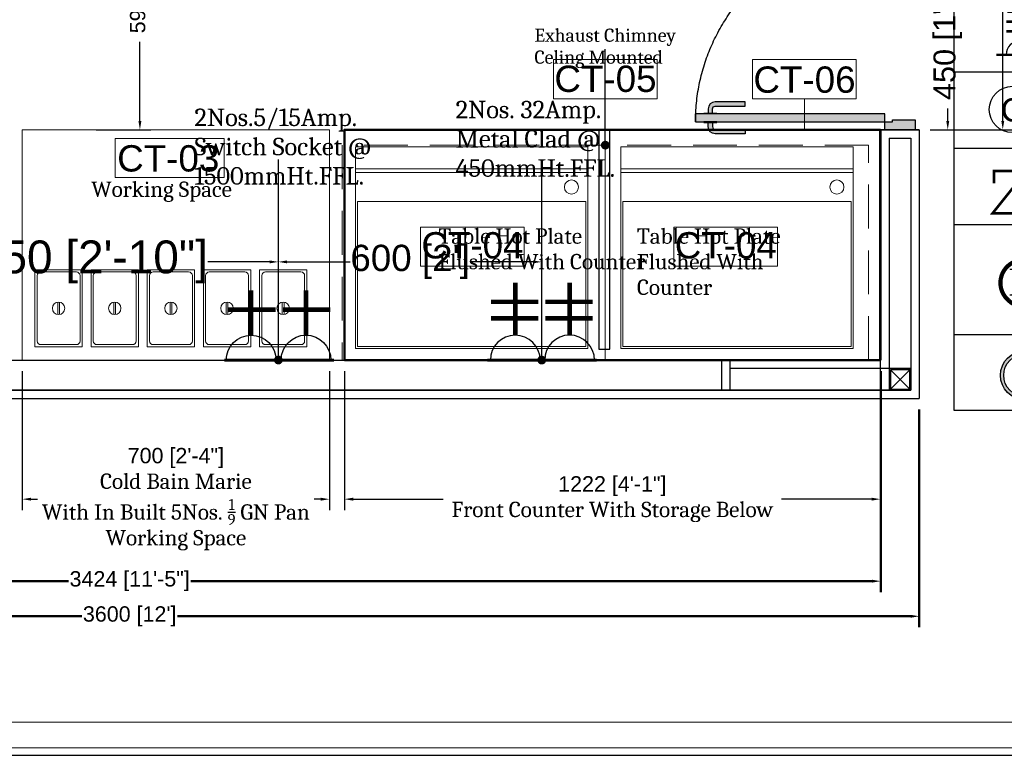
# Model space of a CAD drawing. Header units: millimetres. Extents: x 3049432 to 3056260, y -523040 to -519747.
# Tile 2 of 4: x 3051722 to 3053967, y -523040 to -521362. Entities that reach past the tile are written whole.
import ezdxf

# ---------------------------------------------------------------- set-up
doc = ezdxf.new("R2010")
doc.units = ezdxf.units.MM
doc.header["$LTSCALE"] = 1000
doc.header["$MEASUREMENT"] = 0
doc.header["$PDMODE"] = 3
doc.header["$PDSIZE"] = -1
doc.linetypes.add('DASHED', pattern=[0.75, 0.5, -0.25])
doc.linetypes.add('xKAM-A-Pit building-LVL 01$0$HIDDEN2', pattern=[4.762499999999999, 3.175, -1.5875])
doc.layers.get('0').update_dxf_attribs({"linetype": 'CONTINUOUS'})
doc.layers.get('Defpoints').update_dxf_attribs({"linetype": 'CONTINUOUS'})
for name, color, linetype in [('ELECTRICAL', 7, 'CONTINUOUS'), ('Equipment Name', 7, 'CONTINUOUS'), ('Exhaut Hoods', 222, 'CONTINUOUS'), ('frame', 1, 'CONTINUOUS'), ('FURN', 34, 'CONTINUOUS'), ('plan', 5, 'CONTINUOUS')]:
    doc.layers.add(name, color=color, linetype=linetype)
for name, color, linetype, lineweight in [('Equip No.', 1, 'CONTINUOUS', 15), ('Equip Top Counter', 32, 'CONTINUOUS', 50), ('Equipment', 5, 'CONTINUOUS', 0)]:
    doc.layers.add(name, color=color, linetype=linetype, lineweight=lineweight)
doc.styles.add('ARAIL', font='arial.ttf')
doc.styles.add('Arial', font='arial.ttf')
doc.styles.add('ROMC', font='dutch.ttf')
doc.styles.get("Standard").update_dxf_attribs({"font": 'arial.ttf'})
doc.styles.add('TXT1', font='times.ttf')
doc.dimstyles.new('TFS-Dim', dxfattribs={"dimtxt": 75, "dimasz": 20, "dimexe": 25, "dimexo": 25, "dimgap": 5, "dimtad": 0, "dimdec": 0, "dimzin": 0, "dimdsep": 46, "dimtxsty": 'Standard', "dimcen": 0.09, "dimclrd": 8, "dimclre": 8, "dimadec": 0, "dimazin": 0, "dimtfac": 1, "dimtdec": 0, "dimtofl": 0, "dimtmove": 0, "dimatfit": 3, "dimldrblk": 'DOT', "dimfxl": 1, "dimtolj": 1, "dimtzin": 0, "dimlwd": -1, "dimlwe": -1, "dimarcsym": 0})

# ---------------------------------------------------------------- blocks, each defined once
blk = doc.blocks.new('*D37')
at = {"layer": 'Defpoints', "color": 0, "transparency": 16777216}
for p in [(3053684.168552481, -521791.6509652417), (3052462.615631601, -522138.3045103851), (3053684.168552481, -522455.4997662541)]:
    blk.add_point(p, dxfattribs=at)
at = {"layer": 'Equipment Name', "color": 8, "transparency": 16777216}
for p, q in [((3053684.168552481, -521816.6509652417), (3053684.168552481, -522480.4997662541)), ((3052462.615631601, -522163.3045103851), (3052462.615631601, -522480.4997662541)), ((3052482.615631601, -522455.4997662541), (3052688.090679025, -522455.4997662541)), ((3053664.168552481, -522455.4997662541), (3053458.693505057, -522455.4997662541))]:
    blk.add_line(p, q, dxfattribs=at)
for points in [[(3052482.615631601, -522452.1664329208), (3052482.615631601, -522458.8330995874), (3052462.615631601, -522455.4997662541)], [(3053664.168552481, -522452.1664329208), (3053664.168552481, -522458.8330995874), (3053684.168552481, -522455.4997662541)]]:
    blk.add_solid(points, dxfattribs=at)
at = {"layer": 'Equipment Name', "color": 0, "transparency": 16777216, "insert": (3053073.392092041, -522455.4997662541), "char_height": 75, "width": 799.9355216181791, "attachment_point": 5}
blk.add_mtext('\\A1;{\\H0.46667x;1222 [4\'-1"]\\P\\A0;\\fCambria|b0|i0|c0|p18;Front Counter With Storage Below}', dxfattribs=at)
blk = doc.blocks.new('_Dot')
at = {"color": 0, "linetype": 'ByBlock', "lineweight": -2}
blk.add_line((-0.5, 0), (-1, 0), dxfattribs=at)
at = {"color": 0, "linetype": 'ByBlock', "const_width": 0.5}
blk.add_lwpolyline([(-0.25, 0, 1), (0.25, 0, 1)], format="xyb", close=True, dxfattribs=at)
blk = doc.blocks.new('A$C6c630e39')
at = {"layer": 'Equipment'}
for points in [[(335, -525), (335, 5), (-125, 5), (-125, -525)], [(330, -520), (330, 0), (0, 0), (0, -520)]]:
    blk.add_lwpolyline(points, close=True, dxfattribs=at)
at = {"layer": 'Equipment', "color": 250, "lineweight": 0, "ltscale": 50}
blk.add_lwpolyline([(-66.60477057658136, 5), (-75.18922727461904, 5), (-75.18922727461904, -525), (-66.60477057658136, -525)], close=True, dxfattribs=at)
blk.add_circle((-33.30238528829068, -32.43465831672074), 16.1120579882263, dxfattribs=at)
blk = doc.blocks.new('A$C088b9000')
at = {"layer": 'Equipment'}
for p, q in [((-56.04493001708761, -102.0310213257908), (-56.04493001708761, -73.96897867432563)), ((-51.95506998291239, -102.0310213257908), (-51.95506998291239, -73.96897867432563))]:
    blk.add_line(p, q, dxfattribs=at)
blk.add_lwpolyline([(-108, -176), (0, -176), (0, 0), (-108, 0)], close=True, dxfattribs=at)
blk.add_lwpolyline([(-94.47641280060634, -170.8640901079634), (-13.52358719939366, -170.8640901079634, 0.414213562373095), (-5.135909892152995, -162.4764128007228), (-5.135909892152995, -13.52358719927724, 0.414213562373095), (-13.52358719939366, -5.13590989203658), (-94.47641280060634, -5.13590989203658, 0.414213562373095), (-102.864090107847, -13.52358719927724), (-102.864090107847, -162.4764128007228, 0.414213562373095)], format="xyb", close=True, dxfattribs=at)
blk.add_circle((-54.00000000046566, -87.99999999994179), 14.17925591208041, dxfattribs=at)
blk = doc.blocks.new('*D36')
at = {"layer": 'Defpoints', "color": 0, "transparency": 16777216}
for p in [(3051728.381453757, -522138.3045103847), (3052428.592197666, -522138.3045103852), (3052428.592197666, -522455.4997662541)]:
    blk.add_point(p, dxfattribs=at)
at = {"layer": 'Equipment Name', "color": 8, "transparency": 16777216}
for p, q in [((3051728.381453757, -522163.3045103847), (3051728.381453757, -522480.4997662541)), ((3052428.592197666, -522163.3045103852), (3052428.592197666, -522480.4997662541)), ((3051748.381453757, -522455.4997662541), (3051763.184032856, -522455.4997662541)), ((3052408.592197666, -522455.4997662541), (3052393.789618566, -522455.4997662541))]:
    blk.add_line(p, q, dxfattribs=at)
for points in [[(3051748.381453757, -522452.1664329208), (3051748.381453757, -522458.8330995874), (3051728.381453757, -522455.4997662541)], [(3052408.592197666, -522452.1664329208), (3052408.592197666, -522458.8330995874), (3052428.592197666, -522455.4997662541)]]:
    blk.add_solid(points, dxfattribs=at)
at = {"layer": 'Equipment Name', "color": 0, "transparency": 16777216, "insert": (3052078.486825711, -522455.4997662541), "char_height": 75, "width": 641.7476937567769, "attachment_point": 5}
blk.add_mtext('\\A1;{\\H0.46667x;700 [2\'-4"]\\P\\fCambria|b0|i0|c0|p18;\\H0.99999x;Cold Bain Marie\\PWith In Built 5Nos. \\H0.7x;\\S1/9;\\H1.42857x; GN Pan Working Space}', dxfattribs=at)
blk = doc.blocks.new('*D153')
at = {"layer": 'Defpoints', "color": 0, "transparency": 16777216}
for p in [(3050173.168552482, -522226.3045103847), (3053773.168552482, -522226.3045103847), (3053773.168552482, -522722.5374941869)]:
    blk.add_point(p, dxfattribs=at)
at = {"layer": 'Equip Top Counter', "color": 8, "transparency": 16777216}
for p, q in [((3050173.168552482, -522251.3045103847), (3050173.168552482, -522747.5374941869)), ((3053773.168552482, -522251.3045103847), (3053773.168552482, -522747.5374941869)), ((3050193.168552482, -522722.5374941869), (3051864.158600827, -522722.5374941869)), ((3053753.168552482, -522722.5374941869), (3052082.178504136, -522722.5374941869))]:
    blk.add_line(p, q, dxfattribs=at)
for points in [[(3050193.168552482, -522719.2041608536), (3050193.168552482, -522725.8708275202), (3050173.168552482, -522722.5374941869)], [(3053753.168552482, -522719.2041608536), (3053753.168552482, -522725.8708275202), (3053773.168552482, -522722.5374941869)]]:
    blk.add_solid(points, dxfattribs=at)
at = {"layer": 'Equip Top Counter', "color": 0, "transparency": 16777216, "insert": (3051973.168552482, -522722.5374941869), "char_height": 75, "attachment_point": 5}
blk.add_mtext("\\A1;{\\H0.46667x;3600 [12']}", dxfattribs=at)
blk = doc.blocks.new('*D154')
at = {"layer": 'Defpoints', "color": 0, "transparency": 16777216}
for p in [(3050261.168552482, -522138.3045103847), (3053685.168552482, -522138.3045103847), (3053685.168552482, -522642.4180466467)]:
    blk.add_point(p, dxfattribs=at)
at = {"layer": 'Equip Top Counter', "color": 8, "transparency": 16777216}
for p, q in [((3050261.168552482, -522163.3045103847), (3050261.168552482, -522667.4180466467)), ((3053685.168552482, -522163.3045103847), (3053685.168552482, -522667.4180466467)), ((3050281.168552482, -522642.4180466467), (3051833.742285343, -522642.4180466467)), ((3053665.168552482, -522642.4180466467), (3052112.59481962, -522642.4180466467))]:
    blk.add_line(p, q, dxfattribs=at)
for points in [[(3050281.168552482, -522639.0847133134), (3050281.168552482, -522645.75137998), (3050261.168552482, -522642.4180466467)], [(3053665.168552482, -522639.0847133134), (3053665.168552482, -522645.75137998), (3053685.168552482, -522642.4180466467)]]:
    blk.add_solid(points, dxfattribs=at)
at = {"layer": 'Equip Top Counter', "color": 0, "transparency": 16777216, "insert": (3051973.168552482, -522642.4180466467), "char_height": 75, "attachment_point": 5}
blk.add_mtext('\\A1;{\\H0.46667x;3424 [11\'-5"]}', dxfattribs=at)
blk = doc.blocks.new('*D35')
at = {"layer": 'Defpoints', "color": 0, "transparency": 16777216}
for p in [(3051866.637321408, -521014.3045103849), (3051996.460044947, -521014.3045103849), (3051866.637321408, -521613.3045103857)]:
    blk.add_point(p, dxfattribs=at)
at = {"layer": 'Equipment Name', "color": 8, "transparency": 16777216}
for p, q in [((3051896.460044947, -521014.3045103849), (3052021.460044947, -521014.3045103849)), ((3051996.460044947, -521034.3045103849), (3051996.460044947, -521231.9758579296)), ((3051996.460044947, -521593.3045103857), (3051996.460044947, -521395.6331628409)), ((3051896.460044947, -521613.3045103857), (3052021.460044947, -521613.3045103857))]:
    blk.add_line(p, q, dxfattribs=at)
for points in [[(3051993.126711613, -521034.3045103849), (3051999.79337828, -521034.3045103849), (3051996.460044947, -521014.3045103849)], [(3051993.126711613, -521593.3045103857), (3051999.79337828, -521593.3045103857), (3051996.460044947, -521613.3045103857)]]:
    blk.add_solid(points, dxfattribs=at)
at = {"layer": 'Equipment Name', "color": 0, "transparency": 16777216, "insert": (3051996.460044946, -521313.804510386), "char_height": 75, "attachment_point": 5, "rotation": 90, "bg_fill": 3, "box_fill_scale": 1.25, "bg_fill_color": 256, "bg_fill_true_color": 13158600, "bg_fill_transparency": 0}
blk.add_mtext("\\A1;{\\H0.46667x;599 [2']}", dxfattribs=at)
blk = doc.blocks.new('A$C133f4806')
at = {"layer": 'FURN'}
h = blk.add_hatch(color=253, dxfattribs=at)
h.dxf.hatch_style = 1
edge = h.paths.add_edge_path()
edge.add_line((392.6512599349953, -411.5122615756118), (392.6512599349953, -402.0817607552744))
edge.add_arc((386.3642593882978, -402.0817607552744), 6.287000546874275, -1.272221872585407e-14, 89.99999999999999)
edge.add_line((386.3642593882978, -395.7947602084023), (318.1053963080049, -395.7947602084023))
edge.add_line((318.1053963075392, -395.7947602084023), (318.1053963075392, -385.9151879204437))
edge.add_line((318.1053963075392, -385.9151879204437), (386.3642593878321, -385.9151879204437))
edge.add_arc((386.3642593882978, -402.0817607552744), 16.16657283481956, 0, 90, ccw=False)
edge.add_line((402.5308322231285, -402.0817607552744), (402.5308322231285, -411.5122615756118))
edge.add_line((402.5308322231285, -411.5122615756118), (392.6512599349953, -411.5122615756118))
h.paths.add_polyline_path([(382.5231597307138, -413.3085474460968), (412.65893242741, -413.3085474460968), (412.65893242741, -411.5122615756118), (382.5231597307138, -411.5122615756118)])
h = blk.add_hatch(color=253, dxfattribs=at)
h.dxf.hatch_style = 1
h.paths.add_polyline_path([(0, -431.2714061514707), (0, -413.3085474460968), (431.2714061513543, -413.3085474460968), (431.2714061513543, -431.2714061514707)])
h = blk.add_hatch(color=253, dxfattribs=at)
h.dxf.hatch_style = 1
h.paths.add_polyline_path([(0, -431.2714061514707), (-17.96285870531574, -431.2714061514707), (-17.96285870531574, -427.229762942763), (-69.68350359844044, -427.229762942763), (-69.68350359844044, -449.6833363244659), (0, -449.6833363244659)])
h = blk.add_hatch(color=253, dxfattribs=at)
h.dxf.hatch_style = 1
edge = h.paths.add_edge_path()
edge.add_line((392.6512599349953, -433.0676920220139), (392.6512599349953, -442.4981928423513))
edge.add_arc((386.3642593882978, -442.4981928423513), 6.287000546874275, -90, 0, ccw=False)
edge.add_line((386.3642593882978, -448.7851933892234), (318.1053963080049, -448.7851933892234))
edge.add_line((318.1053963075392, -448.7851933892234), (318.1053963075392, -458.664765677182))
edge.add_line((318.1053963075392, -458.6647656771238), (386.3642593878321, -458.6647656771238))
edge.add_arc((386.3642593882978, -442.4981928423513), 16.16657283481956, -90.00000000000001, 1.272221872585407e-14)
edge.add_line((402.5308322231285, -442.4981928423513), (402.5308322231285, -433.0676920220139))
edge.add_line((402.5308322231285, -433.0676920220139), (392.6512599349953, -433.0676920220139))
h.paths.add_polyline_path([(382.5231597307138, -431.2714061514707), (412.65893242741, -431.2714061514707), (412.65893242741, -433.0676920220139), (382.5231597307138, -433.0676920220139)])
at = {"layer": 'FURN', "color": 2}
blk.add_line((-78.79473171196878, -449.6833363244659), (9.20526828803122, -449.6833363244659), dxfattribs=at)
at = {"layer": 'FURN', "color": 251, "linetype": 'xKAM-A-Pit building-LVL 01$0$HIDDEN2'}
blk.add_lwpolyline([(431.2714061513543, -431.2714061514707, 0.4142135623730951), (0, 0, 0.4142135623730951)], format="xyb", dxfattribs=at)
at = {"layer": 'FURN', "color": 251}
for points in [[(392.6512599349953, -411.5122615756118), (392.6512599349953, -402.0817607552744, 0.414213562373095), (386.3642593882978, -395.7947602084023), (318.1053963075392, -395.7947602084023), (318.1053963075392, -385.9151879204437), (386.3642593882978, -385.9151879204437, -0.4142135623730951), (402.5308322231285, -402.0817607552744), (402.5308322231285, -411.5122615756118)], [(392.6512599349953, -433.0676920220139), (392.6512599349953, -442.4981928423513, -0.414213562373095), (386.3642593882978, -448.7851933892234), (318.1053963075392, -448.7851933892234), (318.1053963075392, -458.6647656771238), (386.3642593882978, -458.6647656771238, 0.4142135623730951), (402.5308322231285, -442.4981928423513), (402.5308322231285, -433.0676920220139)]]:
    blk.add_lwpolyline(points, format="xyb", close=True, dxfattribs=at)
at = {"layer": 'FURN'}
for points in [[(0, -431.2714061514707), (0, -413.3085474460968), (431.2714061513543, -413.3085474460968), (431.2714061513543, -431.2714061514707)], [(0, -431.2714061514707), (-17.96285870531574, -431.2714061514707), (-17.96285870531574, -427.229762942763), (-69.68350359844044, -427.229762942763), (-69.68350359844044, -449.6833363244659), (0, -449.6833363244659)]]:
    blk.add_lwpolyline(points, close=True, dxfattribs=at)
at = {"layer": 'FURN', "color": 251}
for points in [[(382.5231597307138, -413.3085474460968), (412.65893242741, -413.3085474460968), (412.65893242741, -411.5122615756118), (382.5231597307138, -411.5122615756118)], [(382.5231597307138, -431.2714061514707), (412.65893242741, -431.2714061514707), (412.65893242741, -433.0676920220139), (382.5231597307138, -433.0676920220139)]]:
    blk.add_lwpolyline(points, close=True, dxfattribs=at)
blk = doc.blocks.new('*D13')
at = {"layer": 'Defpoints', "color": 0, "transparency": 16777216}
for p in [(3053685.16855248, -521163.6211740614), (3053773.168552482, -521613.3045103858)]:
    blk.add_point(p, dxfattribs=at)
at = {"layer": 'Equipment Name', "color": 8, "transparency": 16777216}
for p, q in [((3053737.98957109, -521163.6211740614), (3053862.98957109, -521163.6211740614)), ((3053837.98957109, -521183.6211740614), (3053837.98957109, -521229.2499292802)), ((3053837.98957109, -521593.3045103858), (3053837.98957109, -521547.675755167)), ((3053798.168552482, -521613.3045103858), (3053862.98957109, -521613.3045103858))]:
    blk.add_line(p, q, dxfattribs=at)
for points in [[(3053834.656237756, -521183.6211740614), (3053841.322904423, -521183.6211740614), (3053837.98957109, -521163.6211740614)], [(3053834.656237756, -521593.3045103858), (3053841.322904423, -521593.3045103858), (3053837.98957109, -521613.3045103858)]]:
    blk.add_solid(points, dxfattribs=at)
at = {"layer": 'Equipment Name', "color": 0, "transparency": 16777216, "insert": (3053837.989571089, -521388.4628422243), "char_height": 75, "attachment_point": 5, "rotation": 90, "bg_fill": 3, "box_fill_scale": 1.25, "bg_fill_color": 256, "bg_fill_true_color": 13158600, "bg_fill_transparency": 0}
blk.add_mtext('\\A1;{\\H0.66667x;450 [1\'-6"]}', dxfattribs=at)
at = {"layer": 'Defpoints', "color": 0, "transparency": 16777216}
blk.add_point((3053837.98957109, -521613.3045103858), dxfattribs=at)
blk = doc.blocks.new('*D14')
at = {"layer": 'Defpoints', "color": 0, "transparency": 16777216}
for p in [(3053810.578275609, -520713.3045103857), (3053773.074512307, -521613.3045103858), (3053963.399294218, -521613.3045103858)]:
    blk.add_point(p, dxfattribs=at)
at = {"layer": 'Equipment Name', "color": 8, "transparency": 16777216}
for p, q in [((3053863.399294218, -520713.3045103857), (3053988.399294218, -520713.3045103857)), ((3053963.399294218, -520733.3045103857), (3053963.399294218, -521048.54952778)), ((3053963.399294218, -521593.3045103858), (3053963.399294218, -521278.0594929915)), ((3053863.399294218, -521613.3045103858), (3053988.399294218, -521613.3045103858))]:
    blk.add_line(p, q, dxfattribs=at)
for points in [[(3053960.065960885, -520733.3045103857), (3053966.732627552, -520733.3045103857), (3053963.399294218, -520713.3045103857)], [(3053960.065960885, -521593.3045103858), (3053966.732627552, -521593.3045103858), (3053963.399294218, -521613.3045103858)]]:
    blk.add_solid(points, dxfattribs=at)
at = {"layer": 'Equipment Name', "color": 0, "transparency": 16777216, "insert": (3053963.399294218, -521163.3045103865), "char_height": 75, "attachment_point": 5, "rotation": 90, "bg_fill": 3, "box_fill_scale": 1.25, "bg_fill_color": 256, "bg_fill_true_color": 13158600, "bg_fill_transparency": 0}
blk.add_mtext("\\A1;{\\H0.66667x;900 [3']}", dxfattribs=at)
blk = doc.blocks.new('A$C254D60C6')
at = {"layer": 'ELECTRICAL'}
for points, const_width in [([(0, 131.2660526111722), (0, 0)], 12.71524841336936), ([(45.92424807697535, 131.2660526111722), (45.92424807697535, 0)], 12.71524841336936), ([(161.2747625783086, 142.1660925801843), (161.2747625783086, -9.585598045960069)], 8.358329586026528), ([(92.32264115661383, 67.53301152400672), (-53.34961711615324, 67.53301152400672)], 12.71524841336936)]:
    blk.add_lwpolyline(points, dxfattribs=dict(at, const_width=const_width))
blk.add_arc((161.2747625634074, 67.53301152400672), 68.95212140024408, 90, 270, dxfattribs=at)
blk = doc.blocks.new('*D158')
at = {"layer": 'Defpoints', "color": 0, "transparency": 16777216}
for p in [(3052912.467578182, -521914.4349727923), (3052312.154894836, -522077.3859080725), (3052912.467578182, -522065.3562622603)]:
    blk.add_point(p, dxfattribs=at)
at = {"layer": 'ELECTRICAL', "color": 8, "transparency": 16777216}
for p, q in [((3052312.154894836, -522052.3859080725), (3052312.154894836, -521889.4349727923)), ((3052912.467578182, -522040.3562622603), (3052912.467578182, -521889.4349727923)), ((3052332.154894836, -521914.4349727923), (3052475.442205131, -521914.4349727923)), ((3052892.467578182, -521914.4349727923), (3052749.180267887, -521914.4349727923))]:
    blk.add_line(p, q, dxfattribs=at)
for points in [[(3052332.154894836, -521911.101639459), (3052332.154894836, -521917.7683061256), (3052312.154894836, -521914.4349727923)], [(3052892.467578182, -521911.101639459), (3052892.467578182, -521917.7683061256), (3052912.467578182, -521914.4349727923)]]:
    blk.add_solid(points, dxfattribs=at)
at = {"layer": 'ELECTRICAL', "color": 0, "transparency": 16777216, "insert": (3052612.311236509, -521914.4349727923), "char_height": 75, "attachment_point": 5}
blk.add_mtext("\\A1;{\\H0.8x;600 [2']}", dxfattribs=at)
blk = doc.blocks.new('A$C21C85089')
at = {"layer": 'ELECTRICAL'}
for points, const_width in [([(-41.98110809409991, 108.5298710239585), (43.37921788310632, 108.5298710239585)], 4.701560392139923), ([(0, 69.74430272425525), (0, 0)], 7.152327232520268), ([(-35.84983561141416, 30.0091596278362), (37.9873189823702, 30.0091596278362)], 7.152327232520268)]:
    blk.add_lwpolyline(points, dxfattribs=dict(at, const_width=const_width))
blk.add_arc((0, 108.5298710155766), 38.7855682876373, 180, 0, dxfattribs=at)
blk = doc.blocks.new('*D162')
at = {"layer": 'Defpoints', "color": 0, "transparency": 16777216}
for p in [(3052312.154894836, -521914.4349727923), (3051461.964374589, -522069.6545462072), (3052312.154894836, -522076.1989353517)]:
    blk.add_point(p, dxfattribs=at)
at = {"layer": 'ELECTRICAL', "color": 8, "transparency": 16777216}
for p, q in [((3051461.964374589, -522044.6545462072), (3051461.964374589, -521889.4349727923)), ((3052312.154894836, -522051.1989353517), (3052312.154894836, -521889.4349727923)), ((3051481.964374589, -521914.4349727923), (3051623.064068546, -521914.4349727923)), ((3052292.154894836, -521914.4349727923), (3052151.055200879, -521914.4349727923))]:
    blk.add_line(p, q, dxfattribs=at)
for points in [[(3051481.964374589, -521911.101639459), (3051481.964374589, -521917.7683061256), (3051461.964374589, -521914.4349727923)], [(3052292.154894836, -521911.101639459), (3052292.154894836, -521917.7683061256), (3052312.154894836, -521914.4349727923)]]:
    blk.add_solid(points, dxfattribs=at)
at = {"layer": 'ELECTRICAL', "color": 0, "transparency": 16777216, "insert": (3051887.059634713, -521914.4349727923), "char_height": 75, "attachment_point": 5}
blk.add_mtext('\\A1;850 [2\'-10"]', dxfattribs=at)
blk = doc.blocks.new('KOT')
at = {"layer": 'ELECTRICAL', "color": 21, "const_width": 14.6484375}
blk.add_lwpolyline([(-51.26953125, -141.7844601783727, 0.4119043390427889), (51.26953125, -141.7844601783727, 2.76547213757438)], format="xyb", close=True, dxfattribs=at)
at = {"layer": 'ELECTRICAL', "color": 21, "style": 'ROMC'}
blk.add_text('K', height=93.75, dxfattribs=at).set_placement((-51.39025662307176, -124.3335520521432))
blk = doc.blocks.new('INTERNET')
at = {"layer": 'ELECTRICAL'}
h = blk.add_hatch(color=3, dxfattribs=at)
h.dxf.hatch_style = 1
h.paths.add_polyline_path([(19024.77026376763, 3435.399908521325, 1), (19030.93755089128, 3435.399908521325, 1)])
h.paths.add_polyline_path([(19030.52639577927, 3435.399908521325, -1), (19025.18141887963, 3435.399908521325, -1)], flags=16)
at = {"layer": 'ELECTRICAL', "color": 3}
blk.add_circle((19027.85390732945, 3435.399908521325), 3.083643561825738, dxfattribs=at)
at = {"layer": 'ELECTRICAL', "color": 4}
blk.add_circle((19027.85390732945, 3435.399908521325), 2.672488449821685, dxfattribs=at)
at = {"layer": 'ELECTRICAL', "insert": (19027.01815051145, 3437.444364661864), "char_height": 4, "attachment_point": 1, "style": 'TXT1'}
blk.add_mtext('{\\C3;I}', dxfattribs=at)
blk = doc.blocks.new('A$C4C3E5A57')
at = {"layer": 'ELECTRICAL'}
for p, q in [((0.2837041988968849, 1017.434986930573), (1044.74915840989, 1017.434986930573)), ((190.4909745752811, 0), (190.4909745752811, 1017.434986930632)), ((0.2837041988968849, 891.7626360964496), (1044.74915840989, 891.7626360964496)), ((0.2837041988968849, 766.0902852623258), (1044.74915840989, 766.0902852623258)), ((2.746077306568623, 630.575007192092), (1044.74915840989, 630.575007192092)), ((0.2837041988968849, 514.7455835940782), (1044.74915840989, 514.7455835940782)), ((0.2837041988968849, 398.9161599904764), (1044.74915840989, 398.9161599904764)), ((0.2837041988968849, 283.0867363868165), (1044.74915840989, 283.0867363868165)), ((0.2837041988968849, 115.8294236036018), (1044.74915840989, 115.8294236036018))]:
    blk.add_line(p, q, dxfattribs=at)
blk.add_lwpolyline([(0, 1107.358616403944), (1044.74915840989, 1107.358616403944), (1044.74915840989, 0), (0, 0)], close=True, dxfattribs=at)
at = {"layer": 'ELECTRICAL', "const_width": 3.952052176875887}
for points in [[(100.4920339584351, 947.4297553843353), (100.4920339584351, 982.9824150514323)], [(135.9819912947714, 925.9986065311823), (64.22954445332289, 925.9986065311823)], [(100.4920339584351, 823.2086798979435), (100.4920339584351, 858.7613395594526)], [(120.3010298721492, 837.6298586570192), (79.50196152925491, 837.6298586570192)], [(135.9819912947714, 801.7775310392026), (64.22954445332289, 801.7775310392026)], [(100.4920339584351, 692.4827446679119), (100.4920339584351, 739.2846258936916)], [(120.3010298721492, 725.9950763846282), (79.50196152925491, 725.9950763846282)], [(120.3010298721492, 711.4929217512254), (79.50196152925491, 711.4929217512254)], [(135.9819912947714, 671.051595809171), (64.22954445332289, 671.051595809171)], [(100.4920339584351, 562.2274027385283), (100.4920339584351, 616.7349483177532)], [(121.4821063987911, 606.3946264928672), (80.68303805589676, 606.3946264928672)], [(120.3010298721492, 591.1507361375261), (79.50196152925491, 591.1507361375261)], [(120.3010298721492, 576.6485815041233), (79.50196152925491, 576.6485815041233)], [(135.9819912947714, 540.7962538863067), (64.22954445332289, 540.7962538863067)], [(60.68855281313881, 345.3278072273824), (60.68855281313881, 364.0664305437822), (145.0496654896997, 364.0664305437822), (145.0496654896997, 364.0664305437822), (145.0496654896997, 345.3278072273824)], [(102.2220655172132, 354.6971380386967), (58.46571168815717, 300.0428104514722), (145.9784193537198, 300.0428104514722), (102.2220655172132, 354.6971380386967)]]:
    blk.add_lwpolyline(points, dxfattribs=at)
at = {"layer": 'ELECTRICAL'}
blk.add_circle((88.58004228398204, 457.7353030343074), 35.19356323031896, dxfattribs=at)
for centre in [(100.4920339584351, 925.9986065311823), (100.4920339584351, 801.7775310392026), (100.4920339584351, 671.051595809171), (100.4920339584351, 540.7962538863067)]:
    blk.add_arc(centre, 21.43114885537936, 0, 180, dxfattribs=at)
for name, p, xscale, yscale, zscale in [('KOT', (105.1417103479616, 228.9330982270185), 0.4343135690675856, 0.4343135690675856, 0.4343135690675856), ('INTERNET', (-228226.9168167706, -41171.09790390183), 12, 12, 12)]:
    blk.add_blockref(name, p, dxfattribs=dict(at, xscale=xscale, yscale=yscale, zscale=zscale))
for s, p in [('ELECTRICAL LEGEND', (231.6351511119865, 1040.488494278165)), ('5 AMP PLUG POINT', (234.5938449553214, 927.2323025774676)), ('5/15 AMP POWER PLUG POINT', (234.5938449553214, 844.7155759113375)), ('(MODULAR SWITCH & SOCKET)', (234.5938449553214, 781.2805688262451)), ('20/32 AMP METAL CLAD WITH', (234.5938449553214, 706.7631309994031)), ('20 AMP SP MCB & PLUG TOP', (234.5938449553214, 643.3281239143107)), ('3 PHASE SUPPLY', (234.5938449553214, 560.827377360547)), ('COMPUTER POINT', (234.5938449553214, 444.9979537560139)), ('C', (70.80286049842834, 439.3755256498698)), ('TELPHONE POINT', (234.5938449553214, 326.9266106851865)), ('DATA CABLE POINT ', (215.7310630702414, 206.0570017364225)), ('FOR KOT PRINTER', (215.7310630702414, 144.5312450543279)), ('INTERNET', (221.3714919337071, 38.42299718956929))]:
    blk.add_text(s, height=35.56846959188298, dxfattribs=at).set_placement(p)

msp = doc.modelspace()

# ---------------------------------------------------------------- linework, layer by layer
at = {"layer": 'Defpoints'}
msp.add_lwpolyline([(3049431.827668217, -523039.5376333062), (3056260.006375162, -523039.5376333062), (3056260.006375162, -519746.9533552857), (3049431.827668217, -519746.9533552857)], close=True, dxfattribs=at)
at = {"layer": 'Equip No.'}
for p, q in [((3053057.418102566, -521542.4543018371), (3053057.418102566, -521648.3045103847)), ((3053511.080972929, -521542.4543018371), (3053511.080972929, -521613.3045103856))]:
    msp.add_line(p, q, dxfattribs=at)
for points in [[(3052939.144733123, -521453.3558826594), (3053175.691472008, -521453.3558826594), (3053175.691472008, -521542.4543018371), (3052939.144733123, -521542.4543018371)], [(3053392.807603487, -521453.3558826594), (3053629.354342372, -521453.3558826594), (3053629.354342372, -521542.4543018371), (3053392.807603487, -521542.4543018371)], [(3051940.217115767, -521633.1012362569), (3052188.924907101, -521633.1012362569), (3052188.924907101, -521722.1996554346), (3051940.217115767, -521722.1996554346)], [(3052635.90544153, -521835.3902919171), (3052872.452180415, -521835.3902919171), (3052872.452180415, -521924.4887110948), (3052635.90544153, -521924.4887110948)], [(3053213.490630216, -521835.3902919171), (3053450.037369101, -521835.3902919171), (3053450.037369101, -521924.4887110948), (3053213.490630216, -521924.4887110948)]]:
    msp.add_lwpolyline(points, close=True, dxfattribs=at)
at = {"layer": 'Equip Top Counter'}
msp.add_lwpolyline([(3052462.615631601, -522138.3045103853), (3053684.168552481, -522138.304510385), (3053684.168552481, -521613.3045103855), (3052462.615631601, -521613.3045103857)], close=True, dxfattribs=at)
at = {"layer": 'Equipment'}
for points in [[(3049448.533694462, -523022.8316070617), (3056243.300348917, -523022.8316070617), (3056243.300348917, -519763.6593815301), (3049448.533694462, -519763.6593815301)], [(3049507.315124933, -522964.0501765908), (3056184.518918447, -522964.0501765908), (3056184.518918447, -519822.4408120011), (3049507.315124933, -519822.4408120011)], [(3051728.381453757, -522138.3045103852), (3052428.615631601, -522138.3045103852), (3052428.615631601, -521613.3045103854), (3051728.381453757, -521613.3045103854)]]:
    msp.add_lwpolyline(points, close=True, dxfattribs=at)
at = {"layer": 'Exhaut Hoods', "linetype": 'DASHED', "lineweight": 0, "ltscale": 0.2}
for points in [[(3053057.418102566, -521648.3045103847), (3052457.418102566, -521648.3045103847), (3052457.418102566, -522138.3045103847), (3053057.418102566, -522138.3045103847)], [(3053657.418102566, -521648.3045103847), (3053057.418102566, -521648.3045103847), (3053057.418102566, -522138.3045103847), (3053657.418102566, -522138.3045103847)]]:
    msp.add_lwpolyline(points, close=True, dxfattribs=at)
at = {"layer": 'frame', "color": 8}
for p, q in [((3053751.168552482, -522160.3045103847), (3053707.168552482, -522204.3045103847)), ((3053751.168552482, -522204.3045103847), (3053707.168552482, -522160.3045103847))]:
    msp.add_line(p, q, dxfattribs=at)
at = {"layer": 'frame'}
for points in [[(3053754.168552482, -522157.3045103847), (3053704.168552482, -522157.3045103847), (3053704.168552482, -522207.3045103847), (3053754.168552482, -522207.3045103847)], [(3053751.168552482, -522160.3045103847), (3053707.168552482, -522160.3045103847), (3053707.168552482, -522204.3045103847), (3053751.168552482, -522204.3045103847)]]:
    msp.add_lwpolyline(points, close=True, dxfattribs=at)
at = {"layer": 'FURN', "color": 2}
msp.add_line((3053685.168552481, -521613.3045103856), (3053773.168552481, -521613.3045103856), dxfattribs=at)
at = {"layer": 'FURN', "linetype": 'DASHED', "ltscale": 1000}
msp.add_lwpolyline([(3053067.615631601, -521613.3045103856), (3053042.615631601, -521613.3045103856), (3053042.6156316, -522113.3045103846), (3053067.6156316, -522113.3045103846)], close=True, dxfattribs=at)
at = {"layer": 'plan', "color": 2}
for p, q in [((3053685.168552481, -521613.3045103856), (3053685.168552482, -522138.3045103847)), ((3053773.168552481, -521613.3045103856), (3053773.168552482, -522226.3045103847)), ((3053704.168552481, -521632.3045103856), (3053704.168552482, -522157.3045103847)), ((3053323.168552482, -522207.3045103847), (3053323.168552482, -522138.3045103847)), ((3053685.168552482, -522138.3045103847), (3053323.168552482, -522138.3045103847)), ((3053342.168552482, -522207.3045103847), (3053342.168552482, -522138.3045103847)), ((3053704.168552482, -522157.3045103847), (3053342.168552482, -522157.3045103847)), ((3050192.168552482, -522207.3045103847), (3053754.168552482, -522207.3045103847)), ((3050173.168552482, -522226.3045103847), (3053773.168552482, -522226.3045103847))]:
    msp.add_line(p, q, dxfattribs=at)
at = {"layer": 'plan', "color": 3}
msp.add_line((3050811.082378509, -522138.3045103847), (3053323.168552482, -522138.3045103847), dxfattribs=at)
at = {"layer": 'plan', "color": 2}
msp.add_lwpolyline([(3053704.168552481, -521632.3045103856), (3053754.168552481, -521632.3045103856), (3053754.168552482, -522207.3045103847), (3050192.168552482, -522207.3045103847), (3050192.168552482, -520445.3045103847), (3053754.168552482, -520445.3045103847), (3053754.168552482, -520694.3045103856), (3053685.168552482, -520694.3045103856)], dxfattribs=at)

# ---------------------------------------------------------------- block references
at = {"layer": 'ELECTRICAL'}
for name, p, xscale, yscale, zscale, rotation in [('A$C254D60C6', (3052796.489508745, -522005.5922325), 0.8237140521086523, 0.8237140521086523, 0.8237140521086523, 270.000000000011), ('A$C254D60C6', (3052920.36336999, -522005.4602221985), 0.8237140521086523, 0.8237140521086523, 0.8237140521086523, 270.000000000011), ('A$C21C85089', (3052249.968357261, -521979.4420475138), -1.464380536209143, 1.464380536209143, 1.464380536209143, 180.0302545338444), ('A$C21C85089', (3052374.96833976, -521979.3760423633), -1.464380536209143, 1.464380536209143, 1.464380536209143, 180.0302545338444)]:
    msp.add_blockref(name, p, dxfattribs=dict(at, xscale=xscale, yscale=yscale, zscale=zscale, rotation=rotation))
at = {"layer": 'Equipment', "xscale": -1}
msp.add_blockref('A$C133f4806', (3053694.279780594, -521163.6211740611), dxfattribs=at)
at = {"layer": 'Equipment', "ltscale": 100, "rotation": 270}
for p in [(3053012.615631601, -521777.1337455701), (3053617.615631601, -521777.1337455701)]:
    msp.add_blockref('A$C6c630e39', p, dxfattribs=at)
at = {"layer": 'Equipment'}
for p in [(3051865.125465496, -521932.3045103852), (3051993.125465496, -521932.3045103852), (3052121.125465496, -521932.3045103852), (3052249.125465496, -521932.3045103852), (3052377.125465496, -521932.3045103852)]:
    msp.add_blockref('A$C088b9000', p, dxfattribs=at)

# ---------------------------------------------------------------- texts
at = {"layer": 'ELECTRICAL', "color": 7, "char_height": 40, "width": 604.0749716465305, "style": 'ARAIL'}
for s, insert, attachment_point in [('{\\fCambria|b0|i0|c0|p18;2Nos.5/15Amp.\\PSwitch Socket @ 1500mmHt.FFL.}', (3052120.791492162, -521738.7328252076, -4.736637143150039e-08), 7), ('{\\fCambria|b0|i0|c0|p18;2Nos. 32Amp.\\PMetal Clad @ \\P450mmHt.FFL.}', (3052716.182299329, -521547.0312015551, -4.736637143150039e-08), 1)]:
    msp.add_mtext(s, dxfattribs=dict(at, insert=insert, attachment_point=attachment_point))
at = {"layer": 'Equip No.', "color": 7, "char_height": 60, "attachment_point": 1, "style": 'Arial'}
for s, insert in [('\\pxqc;CT-05', (3052688.037676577, -521466.9301269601, 1117.388292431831)), ('\\pxqc;CT-06', (3053141.70054694, -521468.8474619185, 1117.388292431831)), ('\\pxqc;CT-03', (3051691.415734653, -521648.378892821, 1117.388292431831)), ('\\pxqc;CT-04', (3052384.798384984, -521846.6467211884, 1117.388292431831)), ('\\pxqc;CT-04', (3052962.38357367, -521846.6467211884, 1117.388292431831))]:
    msp.add_mtext_dynamic_manual_height_columns(s, width=739.3571967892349, gutter_width=15, heights=[46.53478854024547], dxfattribs=dict(at, insert=insert))
at = {"layer": 'Equipment Name', "attachment_point": 1}
for s, insert, char_height, width in [('\\pxql;{\\fCambria|b0|i0|c0|p18;Exhaust Chimney Celing Mounted}', (3052895.852812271, -521382.5901464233), 30, 347.3492413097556), ('\\A1;{\\fCambria|b0|i0|c0|p18;Working Space}', (3051885.49353807, -521731.2908328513), 35, 574.4420469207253), ('{\\fCambria|b0|i0|c0|p18;Table Hot Plate\\PFlushed With Counter}', (3052676.919376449, -521838.0426734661), 35, 475.5028776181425), ('{\\fCambria|b0|i0|c0|p18;Table Hot Plate\\PFlushed With Counter}', (3053129.504582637, -521838.1086786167), 35, 392.237695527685)]:
    msp.add_mtext(s, dxfattribs=dict(at, insert=insert, char_height=char_height, width=width))

# ---------------------------------------------------------------- dimensions: what is measured, and where the dimension line sits
at = {"layer": 'ELECTRICAL'}
dim = msp.add_linear_dim(base=(3052312.154894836, -521914.4349727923), p1=(3051461.964374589, -522069.6545462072), p2=(3052312.154894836, -522076.1989353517), dimstyle='TFS-Dim', dxfattribs=at)
dim.commit()
dim.dimension.update_dxf_attribs({"geometry": '*D162', "text_midpoint": (3051887.059634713, -521914.4349727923)})
dim = msp.add_linear_dim(base=(3052912.467578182, -521914.4349727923), p1=(3052312.154894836, -522077.3859080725), p2=(3052912.467578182, -522065.3562622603), text='{\\H0.8x;<>}', dimstyle='TFS-Dim', dxfattribs=at)
dim.commit()
dim.dimension.update_dxf_attribs({"geometry": '*D158', "text_midpoint": (3052612.311236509, -521914.4349727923)})
at = {"layer": 'Equip Top Counter'}
for base, p1, p2, picture, middle in [((3053685.168552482, -522642.4180466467), (3050261.168552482, -522138.3045103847), (3053685.168552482, -522138.3045103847), '*D154', (3051973.168552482, -522642.4180466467)), ((3053773.168552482, -522722.5374941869), (3050173.168552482, -522226.3045103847), (3053773.168552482, -522226.3045103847), '*D153', (3051973.168552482, -522722.5374941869))]:
    dim = msp.add_linear_dim(base=base, p1=p1, p2=p2, text='{\\H0.46667x;<>}', dimstyle='TFS-Dim', dxfattribs=at)
    dim.commit()
    dim.dimension.update_dxf_attribs({"geometry": picture, "text_midpoint": middle})
at = {"layer": 'Equipment Name'}
for base, p1, p2, text, picture, middle in [((3053684.168552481, -522455.4997662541), (3052462.615631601, -522138.3045103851), (3053684.168552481, -521791.6509652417), '{\\H0.46667x;<>\\P\\A0;\\fCambria|b0|i0|c0|p18;Front Counter With Storage Below}', '*D37', (3053073.392092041, -522455.4997662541)), ((3052428.592197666, -522455.4997662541), (3051728.381453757, -522138.3045103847), (3052428.592197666, -522138.3045103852), '{\\H0.46667x;<>\\P\\fCambria|b0|i0|c0|p18;\\H0.99999x;Cold Bain Marie\\PWith In Built 5Nos. \\H0.7x;\\S1/9;\\H1.42857x; GN Pan Working Space}', '*D36', (3052078.486825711, -522455.4997662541))]:
    dim = msp.add_linear_dim(base=base, p1=p1, p2=p2, text=text, dimstyle='TFS-Dim', dxfattribs=at)
    dim.commit()
    dim.dimension.update_dxf_attribs({"geometry": picture, "text_midpoint": middle})

# ---------------------------------------------------------------- leaders
at = {"layer": 'ELECTRICAL', "lineweight": -2}
for points in [[(3052312.154894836, -522138.2996579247), (3052312.154894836, -521681.2792239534)], [(3052912.467578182, -522138.398665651), (3052912.467578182, -521681.3782316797)]]:
    msp.add_leader(points, dimstyle='TFS-Dim', override={"dimgap": 5, "dimtad": 0, "dimfxl": 1.25, "dimfxlon": 1, "dimtfill": 1, "dimarcsym": 1}, dxfattribs=at)
at = {"layer": 'Equipment Name'}
msp.add_leader([(3053057.418102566, -521648.3045103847), (3053057.418102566, -521429.5959017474)], dimstyle='TFS-Dim', override={"dimgap": 5, "dimtad": 0, "dimfxl": 1.25, "dimfxlon": 1, "dimtfill": 1, "dimtfillclr": 256, "dimarcsym": 1}, dxfattribs=at)

# ---------------------------------------------------------------- next in the draw order: dimensions: what is measured, and where the dimension line sits
for base, p1, p2, text, picture, middle in [((3051996.460044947, -521014.3045103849), (3051866.637321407, -521613.3045103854), (3051866.637321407, -521014.3045103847), '{\\H0.46667x;<>}', '*D35', (3051996.460044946, -521313.804510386)), ((3053837.98957109, -521613.3045103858), (3053685.168552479, -521163.6211740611), (3053773.168552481, -521613.3045103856), '{\\H0.66667x;<>}', '*D13', (3053837.989571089, -521388.4628422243))]:
    dim = msp.add_linear_dim(base=base, p1=p1, p2=p2, angle=90, text=text, dimstyle='TFS-Dim', override={"dimfxl": 100, "dimfxlon": 1, "dimtfill": 1, "dimtfillclr": 256, "dimarcsym": 1}, dxfattribs=at)
    dim.commit()
    dim.dimension.update_dxf_attribs({"geometry": picture, "text_midpoint": middle})

# ---------------------------------------------------------------- next in the draw order: dimensions: what is measured, and where the dimension line sits
dim = msp.add_linear_dim(base=(3053963.399294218, -521613.3045103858), p1=(3053810.578275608, -520713.3045103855), p2=(3053773.074512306, -521613.3045103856), angle=90, text='{\\H0.66667x;<>}', dimstyle='TFS-Dim', override={"dimfxl": 100, "dimfxlon": 1, "dimtfill": 1, "dimtfillclr": 256, "dimarcsym": 1}, dxfattribs=at)
dim.commit()
dim.dimension.update_dxf_attribs({"geometry": '*D14', "text_midpoint": (3053963.399294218, -521163.3045103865)})

# ---------------------------------------------------------------- next in the draw order: block references
at = {"layer": 'ELECTRICAL', "xscale": 1.5, "yscale": 1.5, "zscale": 1.5}
msp.add_blockref('A$C4C3E5A57', (3053852.549958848, -522253.5273823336), dxfattribs=at)

doc.saveas('drawing.dxf')
